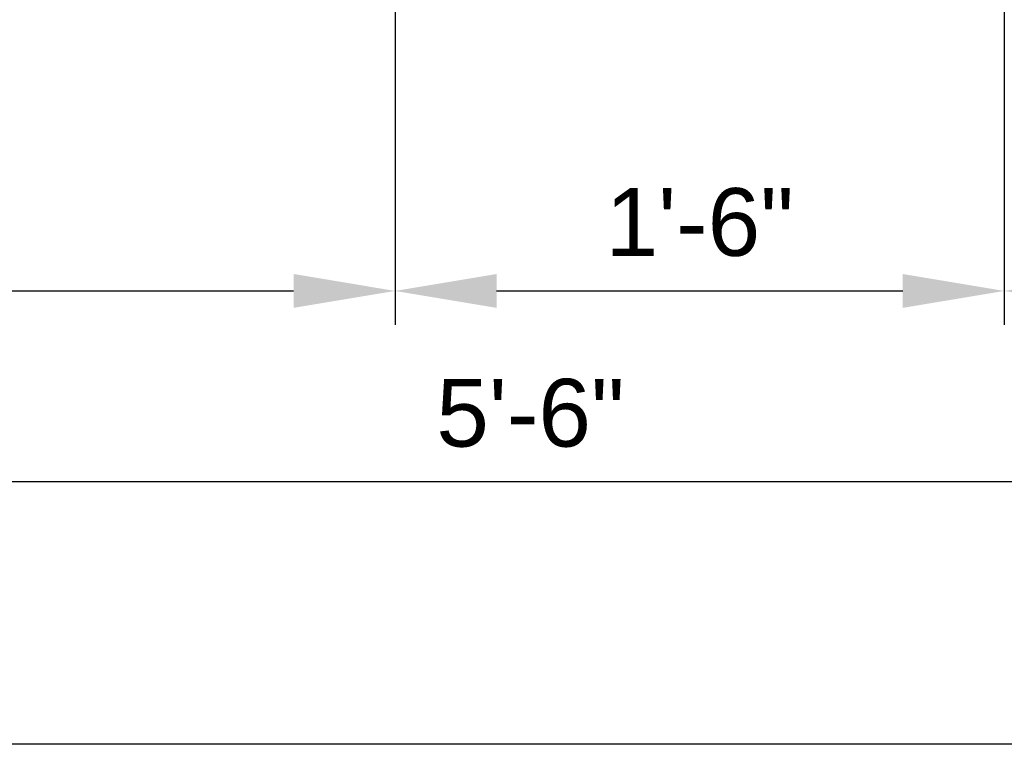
# Model space of a CAD drawing. Header units: inches. Extents: x 804 to 1243, y 182 to 489.
# Tile 10 of 20: x 1147 to 1176, y 187 to 209. Entities that reach past the tile are written whole.
import ezdxf

# ---------------------------------------------------------------- set-up
doc = ezdxf.new("R2010")
doc.units = ezdxf.units.IN
doc.header["$LTSCALE"] = 0.25
doc.header["$MEASUREMENT"] = 0
doc.layers.add('G-ANNO-DIM', color=1, linetype='Continuous', lineweight=18)
doc.layers.add('G-ANNO-TEXT', color=7, linetype='Continuous', lineweight=30)
doc.styles.add("3 4 1'-0", font='arial.ttf', dxfattribs={"height": 2})
doc.dimstyles.new("3 4 1'-0", dxfattribs={"dimtxt": 2, "dimasz": 3, "dimexe": 1, "dimexo": 1, "dimgap": 1, "dimtad": 1, "dimdec": 4, "dimzin": 11, "dimdsep": 46, "dimlunit": 4, "dimtxsty": "3 4 1'-0", "dimcen": 0, "dimadec": 4, "dimazin": 3, "dimtfac": 1, "dimtdec": 0, "dimtofl": 0, "dimtmove": 0, "dimatfit": 3, "dimfxl": 1, "dimfrac": 2, "dimtolj": 1, "dimtzin": 11, "dimarcsym": 0})

# ---------------------------------------------------------------- blocks, each defined once
blk = doc.blocks.new('*D54')
at = {"layer": 'G-ANNO-DIM', "color": 0, "linetype": 'ByBlock', "lineweight": -2, "transparency": 16777216}
for p, q in [((1194.845, 214.345), (1194.845, 194.126)), ((1128.845, 208.345), (1128.845, 194.126))]:
    blk.add_line(p, q, dxfattribs=at)
at = {"layer": 'G-ANNO-DIM', "color": 0, "lineweight": -2, "transparency": 16777216}
blk.add_line((1131.845, 195.126), (1191.845, 195.126), dxfattribs=at)
at = {"layer": 'G-ANNO-DIM', "color": 0, "transparency": 16777216}
for points in [[(1131.845, 195.626), (1131.845, 194.626), (1128.845, 195.126)], [(1191.845, 195.626), (1191.845, 194.626), (1194.845, 195.126)]]:
    blk.add_solid(points, dxfattribs=at)
at = {"layer": 'G-ANNO-DIM', "color": 0, "transparency": 16777216, "insert": (1161.845, 197.147), "char_height": 2, "attachment_point": 5, "style": "3 4 1'-0"}
blk.add_mtext('\\A1;5\'-6"', dxfattribs=at)
blk = doc.blocks.new('*D55')
at = {"layer": 'G-ANNO-DIM', "color": 0, "linetype": 'ByBlock', "lineweight": -2, "transparency": 16777216}
for p, q in [((1157.845, 220.345), (1157.845, 199.757)), ((1128.845, 208.345), (1128.845, 199.757))]:
    blk.add_line(p, q, dxfattribs=at)
at = {"layer": 'G-ANNO-DIM', "color": 0, "lineweight": -2, "transparency": 16777216}
blk.add_line((1131.845, 200.757), (1154.845, 200.757), dxfattribs=at)
at = {"layer": 'G-ANNO-DIM', "color": 0, "transparency": 16777216}
for points in [[(1131.845, 201.257), (1131.845, 200.257), (1128.845, 200.757)], [(1154.845, 201.257), (1154.845, 200.257), (1157.845, 200.757)]]:
    blk.add_solid(points, dxfattribs=at)
at = {"layer": 'G-ANNO-DIM', "color": 0, "transparency": 16777216, "insert": (1143.345, 202.778), "char_height": 2, "attachment_point": 5, "style": "3 4 1'-0"}
blk.add_mtext('\\A1;2\'-5"', dxfattribs=at)
blk = doc.blocks.new('*D49')
at = {"layer": 'G-ANNO-DIM', "color": 0, "linetype": 'ByBlock', "lineweight": -2, "transparency": 16777216}
for p, q in [((1157.845, 220.345), (1157.845, 199.757)), ((1175.845, 220.345), (1175.845, 199.757))]:
    blk.add_line(p, q, dxfattribs=at)
at = {"layer": 'G-ANNO-DIM', "color": 0, "lineweight": -2, "transparency": 16777216}
blk.add_line((1160.845, 200.757), (1172.845, 200.757), dxfattribs=at)
at = {"layer": 'G-ANNO-DIM', "color": 0, "transparency": 16777216}
for points in [[(1160.845, 201.257), (1160.845, 200.257), (1157.845, 200.757)], [(1172.845, 201.257), (1172.845, 200.257), (1175.845, 200.757)]]:
    blk.add_solid(points, dxfattribs=at)
at = {"layer": 'G-ANNO-DIM', "color": 0, "transparency": 16777216, "insert": (1166.845, 202.778), "char_height": 2, "attachment_point": 5, "style": "3 4 1'-0"}
blk.add_mtext('\\A1;1\'-6"', dxfattribs=at)
blk = doc.blocks.new('*D50')
at = {"layer": 'G-ANNO-DIM', "color": 0, "linetype": 'ByBlock', "lineweight": -2, "transparency": 16777216}
for p, q in [((1175.845, 220.345), (1175.845, 199.757)), ((1194.845, 220.345), (1194.845, 199.757))]:
    blk.add_line(p, q, dxfattribs=at)
at = {"layer": 'G-ANNO-DIM', "color": 0, "lineweight": -2, "transparency": 16777216}
blk.add_line((1178.845, 200.757), (1191.845, 200.757), dxfattribs=at)
at = {"layer": 'G-ANNO-DIM', "color": 0, "transparency": 16777216}
for points in [[(1178.845, 201.257), (1178.845, 200.257), (1175.845, 200.757)], [(1191.845, 201.257), (1191.845, 200.257), (1194.845, 200.757)]]:
    blk.add_solid(points, dxfattribs=at)
at = {"layer": 'G-ANNO-DIM', "color": 0, "transparency": 16777216, "insert": (1185.345, 202.761), "char_height": 2, "attachment_point": 5, "style": "3 4 1'-0"}
blk.add_mtext('\\A1;1\'-7"', dxfattribs=at)
blk = doc.blocks.new('23')
at = {"layer": 'G-ANNO-TEXT'}
blk.add_line((1226.22586, 187.37267, 3.51971), (827.84149, 187.37267, 3.51971), dxfattribs=at)
at = {"layer": 'G-ANNO-DIM'}
for base, p1, p2, picture, middle in [((1157.84468, 200.75707, 3.51971), (1128.84468, 209.34531, 3.51971), (1157.84468, 221.34531, 3.51971), '*D55', (1143.34468, 202.77821, 3.51971)), ((1175.84468, 200.75707, 3.51971), (1157.84468, 221.34531, 3.51971), (1175.84468, 221.34531, 3.51971), '*D49', (1166.84468, 202.77821, 3.51971)), ((1194.84468, 200.75707, 3.51971), (1175.84468, 221.34531, 3.51971), (1194.84468, 221.34531, 3.51971), '*D50', (1185.34468, 202.76116, 3.51971)), ((1194.84468, 195.12554, 3.51971), (1128.84468, 209.34531, 3.51971), (1194.84468, 215.34531, 3.51971), '*D54', (1161.84468, 197.14669, 3.51971))]:
    dim = blk.add_linear_dim(base=base, p1=p1, p2=p2, dimstyle="3 4 1'-0", override={"dimtdec": 4}, dxfattribs=at)
    dim.commit()
    dim.dimension.update_dxf_attribs({"geometry": picture, "text_midpoint": middle})

msp = doc.modelspace()

# ---------------------------------------------------------------- block references
msp.add_blockref('23', (0, 0))

doc.saveas('drawing.dxf')
